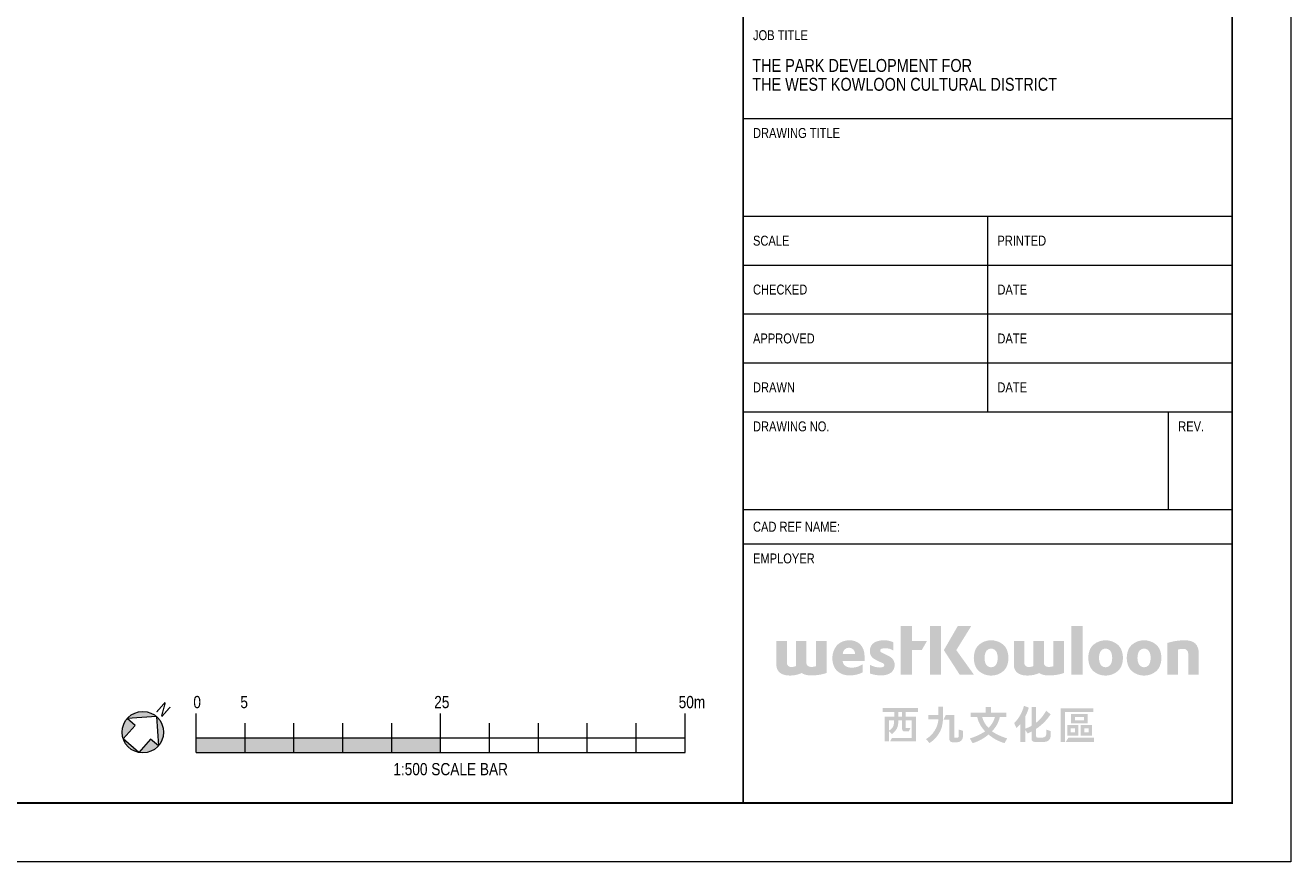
# Model space of a CAD drawing. Extents: x 0 to 1239, y 0 to 840.
# Tile 1 of 24: x 929 to 1188, y 0 to 171. Entities that reach past the tile are written whole.
import ezdxf
from ezdxf.enums import TextEntityAlignment as Align

# ---------------------------------------------------------------- set-up
doc = ezdxf.new("R2010")
doc.units = 0
doc.header["$LTSCALE"] = 100
doc.layers.get('0').update_dxf_attribs({"lineweight": 0})
doc.layers.get('DefPoints').update_dxf_attribs({"lineweight": 0})
for name, color, linetype, lineweight in [('DW-TITLE', 7, 'Continuous', 0), ('North Arrow', 7, 'Continuous', 0), ('Scale Bar', 7, 'Continuous', 0)]:
    doc.layers.add(name, color=color, linetype=linetype, lineweight=lineweight)
doc.styles.add('English', font='arial.ttf', dxfattribs={"width": 0.8})
doc.styles.add('Style-Arial', font='arial.ttf', dxfattribs={"width": 0.8})

# ---------------------------------------------------------------- blocks, each defined once
blk = doc.blocks.new('Logo')
at = {"layer": 'DW-TITLE'}
h = blk.add_hatch(color=256, dxfattribs=at)
h.dxf.hatch_style = 1
h.paths.add_polyline_path([(17.86549175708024, -42.4446197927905), (19.69745584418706, -42.4446197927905), (19.69745584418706, -43.08322533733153), (17.86549175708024, -43.08322533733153)], flags=16)
h.paths.add_polyline_path([(17.07119018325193, -41.80601436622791), (20.49513752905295, -41.80601436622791), (20.49513752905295, -43.71845189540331), (17.07119018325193, -43.71845189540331)], flags=17)
h.paths.add_polyline_path([(19.06073673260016, -44.03916898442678), (21.37369109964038, -44.03916898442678), (21.37369109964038, -46.26133125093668), (19.06073673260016, -46.26133125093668)], flags=17)
h.paths.add_polyline_path([(19.77799575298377, -44.75642800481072), (20.65643207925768, -44.75642800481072), (20.65643207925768, -45.54407223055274), (19.77799575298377, -45.54407223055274)], flags=16)
h.paths.add_polyline_path([(16.27300414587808, -44.03916898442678), (18.58595851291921, -44.03916898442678), (18.58595851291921, -46.26133125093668), (16.27300414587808, -46.26133125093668)], flags=17)
h.paths.add_polyline_path([(16.99026316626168, -44.75642800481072), (17.86869949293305, -44.75642800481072), (17.86869949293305, -45.54407223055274), (16.99026316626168, -45.54407223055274)], flags=16)
h.paths.add_polyline_path([(16.51523618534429, -46.66104893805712), (21.76780138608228, -46.66104893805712), (21.76780138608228, -47.53082040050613), (15.97144538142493, -47.53082040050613)])
h.paths.add_polyline_path([(15.80047677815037, -41.40869608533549), (21.61181015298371, -41.40869608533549), (21.61181015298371, -40.6119910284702), (14.92434005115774, -40.6119910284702), (14.92434005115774, -47.53562705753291), (15.80047677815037, -47.53562705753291)])
edge = h.paths.add_edge_path()
edge.add_arc((4.14033496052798, -36.11882863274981), 10.46118023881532, 303.5964550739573, 326.8097873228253)
edge.add_line((12.89485562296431, -41.84549083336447), (11.9636273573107, -41.13694130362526))
edge.add_arc((5.16037612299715, -37.52934650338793), 7.700582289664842, 308.2610344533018, 332.0641057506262, ccw=False)
edge.add_line((9.928924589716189, -43.57582590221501), (9.928924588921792, -40.34385661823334))
edge.add_line((9.92892458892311, -40.34385661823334), (8.979224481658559, -40.34385661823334))
edge.add_line((8.979224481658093, -40.34385661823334), (8.979224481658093, -44.2163013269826))
edge.add_arc((5.160376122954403, -37.52934650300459), 7.700582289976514, 289.26614447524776, 299.7302253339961, ccw=False)
edge.add_line((7.701234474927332, -44.79866603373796), (7.70123447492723, -42.32917508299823))
edge.add_arc((-0.1421208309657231, -38.19329234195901), 8.867003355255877, 332.196852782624, 344.9495522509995)
edge.add_line((8.420722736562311, -40.49578198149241), (7.432097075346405, -40.1300705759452))
edge.add_arc((-0.1421208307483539, -38.1932923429), 7.817920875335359, 315.5236258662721, 345.6564360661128, ccw=False)
edge.add_line((5.436273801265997, -43.67064573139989), (5.896743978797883, -44.68604678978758))
edge.add_arc((-0.1421208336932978, -38.19329234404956), 8.867003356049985, 312.9256792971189, 320.2187342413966)
edge.add_line((6.672107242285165, -43.86691942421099), (6.672107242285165, -47.50965445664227))
edge.add_line((6.672107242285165, -47.50965445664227), (7.701234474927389, -47.50965445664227))
edge.add_line((7.701234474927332, -47.50965445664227), (7.701234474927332, -45.07178597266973))
edge.add_line((7.701234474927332, -45.07178597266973), (8.174383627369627, -45.77091355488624))
edge.add_arc((4.140334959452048, -36.11882863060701), 10.46118024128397, 292.6822855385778, 297.5522132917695)
edge.add_line((8.979224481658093, -45.39360303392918), (8.979224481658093, -46.89759753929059))
edge.add_arc((9.57605225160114, -46.89759753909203), 0.5968277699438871, 180.0000000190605, 270.000000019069)
edge.add_line((9.57605225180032, -47.49442530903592), (11.68933095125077, -47.49442530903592))
edge.add_arc((11.68933095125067, -46.30076976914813), 1.193655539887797, 270, 360.0000000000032)
edge.add_line((12.88298649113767, -46.30076976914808), (12.88298649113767, -45.27308525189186))
edge.add_line((12.88298649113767, -45.27308525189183), (12.00493674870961, -44.97921762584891))
edge.add_line((12.00493674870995, -44.97921762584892), (12.00493674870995, -45.89644623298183))
edge.add_arc((11.28874342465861, -45.89644623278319), 0.7161933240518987, 269.99999998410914, 359.9999999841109, ccw=False)
edge.add_line((11.28874342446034, -46.61263955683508), (10.16765569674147, -46.61263955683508))
edge.add_arc((10.16765569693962, -46.37390844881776), 0.2387311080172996, 180.0000000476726, 269.9999999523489, ccw=False)
edge.add_line((9.92892458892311, -46.37390844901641), (9.928924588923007, -44.83252601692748))
edge = h.paths.add_edge_path()
edge.add_line((3.838419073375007, -41.53560835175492), (0.6650732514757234, -41.53560835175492))
edge.add_line((0.6650732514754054, -41.53560835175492), (0.6650732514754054, -40.3386149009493))
edge.add_line((0.6650732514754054, -40.3386149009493), (-0.3690145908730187, -40.3386149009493))
edge.add_line((-0.3690145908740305, -40.3386149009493), (-0.3690145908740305, -41.53560835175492))
edge.add_line((-0.3690145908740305, -41.53560835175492), (-3.476731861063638, -41.53560835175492))
edge.add_line((-3.476731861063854, -41.53560835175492), (-3.476731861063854, -42.41311917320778))
edge.add_line((-3.476731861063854, -42.4131191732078), (-2.129496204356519, -42.4131191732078))
edge.add_arc((3.574324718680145, -41.15149195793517), 5.841684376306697, 192.4724276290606, 225.7932225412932)
edge.add_arc((-6.779780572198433, -35.84214822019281), 11.38598196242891, 286.0337096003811, 303.4797677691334, ccw=False)
edge.add_line((-3.634939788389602, -46.78520819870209), (-3.079927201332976, -47.7597453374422))
edge.add_arc((-5.533966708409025, -39.31075648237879), 8.79816586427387, 286.1961310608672, 310.5479758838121)
edge.add_arc((5.905136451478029, -39.3107564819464), 8.798165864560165, 229.4520241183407, 253.8038689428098)
edge.add_line((3.45109694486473, -47.75974533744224), (4.006109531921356, -46.78520819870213))
edge.add_arc((7.15095031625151, -35.84214821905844), 11.38598196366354, 236.520232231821, 253.96629039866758, ccw=False)
edge.add_arc((-3.20315497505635, -41.15149195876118), 5.841684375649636, 314.2067774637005, 347.5275723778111)
edge.add_line((2.500665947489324, -42.4131191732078), (3.838419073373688, -42.4131191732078))
edge.add_line((3.838419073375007, -42.4131191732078), (3.838419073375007, -41.53560835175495))
edge = h.paths.add_edge_path(flags=16)
edge.add_arc((-3.203154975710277, -41.15149195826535), 4.860151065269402, 314.20677746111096, 344.9545012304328, ccw=False)
edge.add_arc((3.574324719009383, -41.15149195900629), 4.860151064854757, 195.045498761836, 225.7932225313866, ccw=False)
edge.add_line((-1.119220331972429, -42.4131191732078), (1.490390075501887, -42.4131191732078))
edge = h.paths.add_edge_path()
edge.add_line((-6.801252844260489, -42.96011163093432), (-6.798575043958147, -42.00984375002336))
edge.add_line((-6.798575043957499, -42.00984375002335), (-8.543343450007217, -42.00984375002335))
edge.add_line((-8.543343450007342, -42.00984375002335), (-8.62438772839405, -42.17102690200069))
edge.add_line((-8.62438772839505, -42.1710269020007), (-8.702893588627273, -42.32913967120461))
edge.add_line((-8.702893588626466, -42.32913967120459), (-8.78221768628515, -42.48890039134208))
edge.add_line((-8.782217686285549, -42.48890039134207), (-8.860143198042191, -42.64904406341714))
edge.add_line((-8.860143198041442, -42.64904406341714), (-9.020207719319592, -42.96011163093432))
edge.add_line((-9.020207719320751, -42.96011163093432), (-7.82139599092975, -42.96011163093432))
edge.add_line((-7.821395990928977, -42.96011163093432), (-7.821395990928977, -46.98201303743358))
edge.add_arc((-7.2245682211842, -46.98201303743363), 0.5968277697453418, 179.9999999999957, 269.9999999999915)
edge.add_line((-7.2245682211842, -47.57884080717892), (-6.80125284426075, -47.57884080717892))
edge.add_line((-6.801252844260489, -47.57884080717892), (-6.235752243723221, -47.57884080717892))
edge.add_arc((-6.235752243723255, -46.38518526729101), 1.193655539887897, 270, 359.9999999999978)
edge.add_line((-5.042096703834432, -46.38518526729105), (-5.042096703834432, -45.23797219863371))
edge.add_line((-5.042096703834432, -45.23797219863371), (-5.926295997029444, -44.96268219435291))
edge.add_line((-5.926295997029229, -44.96268219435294), (-5.926295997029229, -46.3917260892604))
edge.add_arc((-6.165027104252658, -46.39172608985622), 0.2387311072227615, -90.00000014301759, 1.430016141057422e-07, ccw=False)
edge.add_line((-6.165027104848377, -46.63045719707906), (-6.801252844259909, -46.63045719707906))
edge.add_line((-6.801252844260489, -46.63045719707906), (-6.801252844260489, -42.96011163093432))
edge = h.paths.add_edge_path()
edge.add_line((-9.100257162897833, -42.28004990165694), (-9.100257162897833, -40.32971115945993))
edge.add_line((-9.100257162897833, -40.32971115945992), (-10.05990647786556, -40.32971115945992))
edge.add_line((-10.0599064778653, -40.32971115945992), (-10.0599064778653, -42.00984375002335))
edge.add_line((-10.0599064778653, -42.00984375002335), (-12.12659632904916, -42.00984375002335))
edge.add_line((-12.12659632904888, -42.00984375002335), (-12.12659632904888, -42.88732713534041))
edge.add_line((-12.12659632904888, -42.88732713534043), (-10.05990647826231, -42.88732713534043))
edge.add_arc((-15.28088529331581, -42.42516003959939), 5.241394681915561, 300.74261217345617, 354.94129701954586, ccw=False)
edge.add_line((-12.60157727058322, -46.92999374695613), (-11.88914403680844, -47.74735589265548))
edge.add_arc((-15.16962799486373, -42.60620880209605), 6.098603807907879, 302.5412980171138, 340.8123571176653)
edge.add_arc((-18.58078754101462, -42.20660297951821), 9.480814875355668, 345.3115024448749, 359.5561309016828)
edge = h.paths.add_edge_path()
edge.add_line((-14.63736792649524, -46.70662566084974), (-14.63736792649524, -42.33013702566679))
edge.add_line((-14.63736792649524, -42.33013702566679), (-15.51137000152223, -42.33013702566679))
edge.add_line((-15.51137000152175, -42.33013702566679), (-16.78106986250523, -42.33013702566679))
edge.add_line((-16.78106986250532, -42.33013702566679), (-16.78106986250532, -41.37607570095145))
edge.add_line((-16.78106986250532, -41.37607570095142), (-14.23813755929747, -41.37607570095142))
edge.add_line((-14.23813755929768, -41.37607570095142), (-14.23813755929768, -40.5872249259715))
edge.add_line((-14.23813755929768, -40.58722492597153), (-21.47909955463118, -40.58722492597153))
edge.add_line((-21.47909955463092, -40.58722492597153), (-21.47909955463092, -41.37607570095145))
edge.add_line((-21.47909955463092, -41.37607570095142), (-19.09051289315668, -41.37607570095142))
edge.add_line((-19.09051289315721, -41.37607570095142), (-19.09051289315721, -42.33013702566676))
edge.add_line((-19.09051289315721, -42.33013702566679), (-21.07815847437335, -42.33013702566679))
edge.add_line((-21.07815847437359, -42.33013702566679), (-21.07815847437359, -43.12614049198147))
edge.add_line((-21.07815847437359, -43.1261404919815), (-21.07815847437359, -47.42283378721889))
edge.add_line((-21.07815847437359, -47.42283378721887), (-20.20577270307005, -47.42283378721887))
edge.add_line((-20.20577270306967, -47.42283378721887), (-20.20577270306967, -43.12614049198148))
edge.add_line((-20.20577270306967, -43.1261404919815), (-19.17123520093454, -43.1261404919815))
edge.add_line((-19.17123520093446, -43.1261404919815), (-19.17123520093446, -43.76270440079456))
edge.add_arc((-20.81032793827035, -43.66252204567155), 1.642151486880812, 297.74162804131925, 356.5023977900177, ccw=False)
edge.add_line((-20.04593072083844, -45.11591751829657), (-20.20577270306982, -45.11591751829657))
edge.add_line((-20.20577270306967, -45.11591751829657), (-20.20577270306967, -45.26822420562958))
edge.add_line((-20.20577270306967, -45.26822420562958), (-19.56793430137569, -45.91304610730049))
edge.add_line((-19.56793430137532, -45.91304610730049), (-19.33138418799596, -45.67162276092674))
edge.add_line((-19.33138418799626, -45.67162276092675), (-19.25256163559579, -45.59117636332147))
edge.add_arc((-20.80897933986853, -43.61152790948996), 2.518222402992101, 308.1747528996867, 356.546179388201)
edge.add_line((-18.29533083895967, -43.76323580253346), (-18.29533083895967, -43.12614049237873))
edge.add_line((-18.29533083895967, -43.12614049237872), (-17.50191752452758, -43.12614049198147))
edge.add_line((-17.50191752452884, -43.1261404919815), (-17.50191752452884, -44.5538764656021))
edge.add_line((-17.50191752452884, -44.55387646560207), (-17.50191752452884, -44.87349082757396))
edge.add_arc((-17.02445530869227, -44.87349082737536), 0.4774622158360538, 180.0000000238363, 270.0000000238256)
edge.add_line((-17.024455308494, -45.35095304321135), (-16.14255493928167, -45.35095304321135))
edge.add_line((-16.14255493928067, -45.35095304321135), (-15.83081881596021, -44.79554668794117))
edge.add_line((-15.83081881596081, -44.79554668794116), (-15.83081881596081, -44.6321918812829))
edge.add_line((-15.83081881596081, -44.63219188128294), (-16.78106986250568, -44.63219188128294))
edge.add_line((-16.78106986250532, -44.63219188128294), (-16.78106986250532, -43.12614049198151))
edge.add_line((-16.78106986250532, -43.1261404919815), (-15.51137000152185, -43.1261404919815))
edge.add_line((-15.51137000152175, -43.1261404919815), (-15.51137000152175, -46.70662566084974))
edge.add_line((-15.51137000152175, -46.70662566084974), (-19.5706740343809, -46.70662566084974))
edge.add_line((-19.57067403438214, -46.70662566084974), (-19.97386036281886, -47.42283378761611))
edge.add_line((-19.97386036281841, -47.42283378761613), (-19.57067403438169, -47.42283378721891))
edge.add_line((-19.57067403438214, -47.42283378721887), (-14.63736792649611, -47.42283378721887))
edge.add_line((-14.63736792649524, -47.42283378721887), (-14.63736792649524, -46.70662566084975))
h.paths.add_polyline_path([(-18.2955033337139, -42.33013702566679), (-18.2955033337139, -41.37607570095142), (-17.50191752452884, -41.37607570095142), (-17.50191752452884, -42.33013702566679)], flags=16)
edge = h.paths.add_edge_path()
edge.add_arc((40.07048029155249, -29.42343536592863), 0.9605320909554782, 357.7803886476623, 427.3290488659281)
edge.add_arc((39.87114827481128, -31.54604926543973), 3.062360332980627, 79.28134399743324, 107.796379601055)
edge.add_line((38.93518334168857, -28.63022683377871), (38.93518334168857, -33.74833435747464))
edge.add_line((38.93518334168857, -33.74833435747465), (36.78797836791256, -33.74833435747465))
edge.add_line((36.78797836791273, -33.74833435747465), (36.78797836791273, -27.26704684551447))
edge.add_arc((40.42263052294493, -39.03950461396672), 12.32077344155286, 92.5123486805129, 107.15765412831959, ccw=False)
edge.add_line((39.88255303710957, -26.73057393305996), (40.4274566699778, -26.73057393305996))
edge.add_arc((40.42959063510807, -30.7946583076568), 4.06408493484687, 74.66422556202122, 90.03008480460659, ccw=False)
edge.add_arc((41.10473795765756, -28.82769559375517), 1.99290435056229, 15.128589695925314, 78.43012562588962, ccw=False)
edge.add_arc((39.99162856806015, -29.31009082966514), 3.19813557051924, 5.020018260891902, 18.26840351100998, ccw=False)
edge.add_line((43.17749668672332, -29.03024183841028), (43.17749668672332, -33.74833435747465))
edge.add_line((43.17749668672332, -33.74833435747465), (41.0302917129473, -33.74833435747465))
edge.add_line((41.03029171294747, -33.74833435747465), (41.03029171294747, -29.38623411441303))
edge.add_line((41.03029171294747, -29.38623411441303), (41.03029171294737, -29.46063661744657))
edge = h.paths.add_edge_path(flags=16)
edge.add_arc((30.2134073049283, -30.33488889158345), 3.143068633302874, 337.5796579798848, 382.4203420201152)
edge.add_arc((32.00509789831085, -29.65936219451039), 1.230575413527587, 25.16304612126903, 154.8369538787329)
edge.add_arc((33.79678849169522, -30.33488889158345), 3.143068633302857, 157.5796579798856, 202.4203420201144)
edge.add_arc((32.00509789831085, -31.01041558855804), 1.230575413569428, 205.1630461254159, 334.8369538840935)
edge = h.paths.add_edge_path()
edge.add_arc((32.19264250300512, -30.59920571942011), 3.35571261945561, 313.4690784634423, 332.2659660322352)
edge.add_arc((31.07118797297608, -30.33488889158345), 4.480597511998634, 335.9505150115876, 384.0494849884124)
edge.add_arc((32.19264250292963, -30.07057206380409), 3.35571261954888, 27.73403396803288, 46.53092153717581)
edge.add_arc((32.00802149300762, -30.57350480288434), 3.853562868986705, 49.68475189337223, 130.3152481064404)
edge.add_arc((31.82340048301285, -30.07057206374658), 3.35571261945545, 133.4690784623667, 152.2659660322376)
edge.add_arc((32.94485501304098, -30.33488889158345), 4.480597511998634, 155.9505150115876, 204.0494849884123)
edge.add_arc((31.82340048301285, -30.59920571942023), 3.355712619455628, 207.734033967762, 226.5309215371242)
edge.add_arc((32.00802149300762, -30.09627298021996), 3.853562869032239, 229.6847518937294, 310.3152481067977)
edge = h.paths.add_edge_path(flags=16)
edge.add_arc((22.34124484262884, -30.33488889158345), 3.143068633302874, 337.5796579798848, 382.4203420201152)
edge.add_arc((24.13293543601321, -29.65936219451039), 1.230575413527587, 25.16304612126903, 154.8369538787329)
edge.add_arc((25.92462602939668, -30.33488889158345), 3.143068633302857, 157.5796579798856, 202.4203420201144)
edge.add_arc((24.13293543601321, -31.01041558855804), 1.230575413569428, 205.1630461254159, 334.8369538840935)
edge = h.paths.add_edge_path()
edge.add_arc((24.32048004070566, -30.59920571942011), 3.35571261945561, 313.4690784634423, 332.2659660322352)
edge.add_arc((23.19902551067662, -30.33488889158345), 4.480597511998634, 335.9505150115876, 384.0494849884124)
edge.add_arc((24.32048004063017, -30.07057206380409), 3.35571261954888, 27.73403396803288, 46.53092153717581)
edge.add_arc((24.13585903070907, -30.57350480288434), 3.853562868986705, 49.68475189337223, 130.3152481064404)
edge.add_arc((23.95123802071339, -30.07057206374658), 3.35571261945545, 133.4690784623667, 152.2659660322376)
edge.add_arc((25.07269255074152, -30.33488889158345), 4.480597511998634, 155.9505150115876, 204.0494849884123)
edge.add_arc((23.95123802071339, -30.59920571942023), 3.355712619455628, 207.734033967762, 226.5309215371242)
edge.add_arc((24.13585903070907, -30.09627298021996), 3.853562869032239, 229.6847518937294, 310.3152481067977)
h.paths.add_polyline_path([(19.41815214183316, -33.74833435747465), (19.41815214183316, -23.78712099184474), (17.13653372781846, -23.78712099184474), (17.13653372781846, -33.74833435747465)])
edge = h.paths.add_edge_path()
edge.add_arc((7.783604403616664, -30.89568397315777), 3.008283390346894, 244.3069024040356, 265.21241899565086, ccw=False)
edge.add_arc((7.310716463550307, -31.85577803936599), 1.938118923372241, 177.020221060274, 244.5990962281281, ccw=False)
edge.add_line((5.375217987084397, -31.75502780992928), (5.375217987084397, -26.87841208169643))
edge.add_line((5.375217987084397, -26.87841208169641), (7.523850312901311, -26.87841208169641))
edge.add_line((7.523850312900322, -26.87841208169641), (7.523850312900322, -31.50162060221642))
edge.add_arc((8.324639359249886, -31.36661942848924), 0.8120889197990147, 189.5692412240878, 255.2101816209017)
edge.add_arc((8.47765015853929, -29.92798692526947), 2.252817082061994, 260.7965766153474, 293.2282026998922)
edge.add_line((9.366148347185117, -31.99819362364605), (9.366148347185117, -26.87841208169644))
edge.add_line((9.366148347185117, -26.87841208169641), (11.51595418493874, -26.87841208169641))
edge.add_line((11.51595418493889, -26.87841208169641), (11.51595418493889, -31.48309782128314))
edge.add_arc((12.31674323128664, -31.34809664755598), 0.8120889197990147, 189.5692412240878, 255.2101816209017)
edge.add_arc((12.56126479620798, -29.51250496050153), 2.659437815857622, 260.2182525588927, 290.0523988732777)
edge.add_line((13.47313118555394, -32.01072616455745), (13.45579486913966, -26.87841208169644))
edge.add_line((13.45579486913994, -26.87841208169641), (15.61296443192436, -26.87841208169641))
edge.add_line((15.6129644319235, -26.87841208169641), (15.6129644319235, -33.41613569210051))
edge.add_arc((12.64682291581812, -24.68648195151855), 9.219807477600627, 266.0459926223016, 288.766614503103, ccw=False)
edge.add_arc((12.13324254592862, -30.89730651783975), 2.989534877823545, 237.70073385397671, 267.6577559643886, ccw=False)
edge.add_arc((8.19699131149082, -28.30026899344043), 5.632532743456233, 263.2251023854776, 294.5340479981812, ccw=False)
edge = h.paths.add_edge_path(flags=16)
edge.add_arc((-1.077445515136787, -30.33488889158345), 3.143068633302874, 337.5796579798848, 382.4203420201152)
edge.add_arc((0.7142450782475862, -29.65936219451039), 1.230575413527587, 25.16304612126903, 154.8369538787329)
edge.add_arc((2.505935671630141, -30.33488889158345), 3.143068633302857, 157.5796579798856, 202.4203420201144)
edge.add_arc((0.7142450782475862, -31.01041558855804), 1.230575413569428, 205.1630461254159, 334.8369538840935)
edge = h.paths.add_edge_path()
edge.add_arc((0.9017896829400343, -30.59920571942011), 3.35571261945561, 313.4690784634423, 332.2659660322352)
edge.add_arc((-0.2196648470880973, -30.33488889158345), 4.480597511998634, 335.9505150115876, 384.0494849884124)
edge.add_arc((0.9017896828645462, -30.07057206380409), 3.35571261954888, 27.73403396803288, 46.53092153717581)
edge.add_arc((0.7171686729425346, -30.57350480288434), 3.853562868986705, 49.68475189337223, 130.3152481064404)
edge.add_arc((0.5325476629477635, -30.07057206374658), 3.35571261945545, 133.4690784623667, 152.2659660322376)
edge.add_arc((1.654002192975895, -30.33488889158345), 4.480597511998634, 155.9505150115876, 204.0494849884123)
edge.add_arc((0.5325476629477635, -30.59920571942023), 3.355712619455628, 207.734033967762, 226.5309215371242)
edge.add_arc((0.7171686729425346, -30.09627298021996), 3.853562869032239, 229.6847518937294, 310.3152481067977)
h.paths.add_polyline_path([(-3.33736201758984, -23.78712099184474), (-6.410746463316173, -28.74341538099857), (-2.806821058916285, -33.74833435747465), (-5.722284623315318, -33.74833435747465), (-8.954001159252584, -28.74341538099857), (-6.094045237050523, -23.78712099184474)])
h.paths.add_polyline_path([(-9.532740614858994, -33.74833435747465), (-9.532740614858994, -23.78712099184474), (-11.8143590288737, -23.78712099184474), (-11.8143590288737, -33.74833435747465)])
h.paths.add_polyline_path([(-17.77401861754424, -23.78712099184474), (-17.77401861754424, -33.74833435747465), (-15.43958023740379, -33.74833435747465), (-15.43958023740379, -28.73454254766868), (-13.48467098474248, -28.73454254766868), (-12.41492960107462, -26.88333395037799), (-15.43958023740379, -26.88333395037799), (-15.43958023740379, -23.78712099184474)])
edge = h.paths.add_edge_path()
edge.add_arc((-21.49817823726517, -30.85286583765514), 3.033641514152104, 269.711813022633, 304.8549995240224)
edge.add_arc((-21.05048540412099, -31.76800931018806), 2.032782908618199, 309.2458289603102, 392.017829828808)
edge.add_arc((-21.11898695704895, -31.95612911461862), 2.194063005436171, 35.23638276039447, 55.70896490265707)
edge.add_arc((-31.67388596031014, -50.8269884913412), 23.80836323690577, 60.31394266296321, 65.60014813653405)
edge.add_arc((-21.57934538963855, -28.8326437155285), 0.4059896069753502, 103.91141676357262, 230.3140830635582, ccw=False)
edge.add_arc((-20.93213882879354, -31.41354616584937), 3.066802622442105, 58.1199779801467, 104.0556228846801, ccw=False)
edge.add_line((-19.31243069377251, -28.80935264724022), (-19.31243069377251, -27.11967820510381))
edge.add_arc((-21.20176112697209, -31.37079215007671), 4.652046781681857, 66.03811363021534, 109.3322146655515)
edge.add_arc((-22.18004389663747, -28.79485287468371), 1.898800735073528, 107.208319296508, 166.7138594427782)
edge.add_arc((-20.25380774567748, -29.02071751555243), 3.831873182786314, 170.0479984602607, 184.6955942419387)
edge.add_arc((-22.24670421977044, -28.93789867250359), 1.86866621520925, 192.2504363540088, 238.9632126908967)
edge.add_arc((-16.27129972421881, -18.54351027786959), 13.85787168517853, 239.9525760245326, 248.15625793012)
edge.add_arc((-21.57585066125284, -31.81089581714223), 0.4308315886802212, -49.522146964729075, 69.85721631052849, ccw=False)
edge.add_arc((-22.04373273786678, -30.44025899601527), 1.855597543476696, 270.55721427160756, 293.7575023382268, ccw=False)
edge.add_arc((-21.93416515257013, -27.89143917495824), 4.405280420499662, 240.759469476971, 268.8095676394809, ccw=False)
edge.add_line((-24.08604346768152, -31.73538445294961), (-24.08604346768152, -33.50135051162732))
edge.add_arc((-21.87399530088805, -27.50989737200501), 6.386757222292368, 249.7358231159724, 273.2362961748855)
edge.add_arc((-21.51343519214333, -33.88650714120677), 3.819800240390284e-05, 92.43985445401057, 93.2362962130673, ccw=False)
edge = h.paths.add_edge_path()
edge.add_arc((-28.35121754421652, -30.23614188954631), 3.508861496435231, 90.5011081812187, 135.9968771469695)
edge.add_arc((-27.55874929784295, -30.39963461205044), 4.214756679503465, 141.8924985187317, 209.8449929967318)
edge.add_arc((-28.5096072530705, -30.55151087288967), 3.33196750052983, 215.7270904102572, 267.4289508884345)
edge.add_arc((-28.18113565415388, -27.98655130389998), 5.912920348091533, 265.3637596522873, 296.5281981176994)
edge.add_line((-25.54019954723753, -33.27692780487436), (-25.54019954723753, -31.6009950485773))
edge.add_arc((-27.78347735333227, -28.43430282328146), 3.880751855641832, 258.64151058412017, 305.31367296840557, ccw=False)
edge.add_arc((-28.24686221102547, -30.83707276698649), 1.433904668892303, 183.8638551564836, 257.8859060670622, ccw=False)
edge.add_line((-29.6775075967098, -30.93369771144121), (-25.18434482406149, -30.93369771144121))
edge.add_arc((-37.88358904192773, -30.43673706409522), 12.70896430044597, 357.7589826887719, 364.0341303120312)
edge.add_arc((-28.51677863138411, -29.80243311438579), 3.320841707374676, 4.486679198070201, 45.24141796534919)
edge.add_arc((-28.1959642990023, -29.90027361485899), 3.178302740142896, 50.59779242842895, 93.35390062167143)
edge.add_arc((-28.38190531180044, -26.72741152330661), 3.084073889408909e-06, 264.40722449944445, 273.35389936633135, ccw=False)
edge = h.paths.add_edge_path()
edge.add_arc((-41.26450152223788, -31.85577803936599), 1.938118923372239, 177.020221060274, 244.5990962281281)
edge.add_arc((-40.79161358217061, -30.89568397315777), 3.00828339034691, 244.3069024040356, 265.2124189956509)
edge.add_arc((-40.37822667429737, -28.30026899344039), 5.632532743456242, 263.2251023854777, 294.5340479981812)
edge.add_arc((-36.44197543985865, -30.89730651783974), 2.989534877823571, 237.700733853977, 267.6577559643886)
edge.add_arc((-35.92839506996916, -24.68648195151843), 9.219807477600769, 266.0459926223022, 288.7666145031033)
edge.add_line((-32.96225355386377, -33.4161356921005), (-32.96225355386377, -26.87841208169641))
edge.add_line((-32.96225355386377, -26.87841208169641), (-35.11942311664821, -26.87841208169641))
edge.add_line((-35.11942311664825, -26.87841208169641), (-35.10208680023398, -32.01072616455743))
edge.add_arc((-36.01395318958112, -29.51250496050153), 2.659437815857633, 260.2182525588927, 290.0523988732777, ccw=False)
edge.add_arc((-36.25847475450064, -31.34809664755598), 0.8120889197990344, 189.5692412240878, 255.2101816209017, ccw=False)
edge.add_line((-37.0592638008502, -31.48309782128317), (-37.0592638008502, -26.87841208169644))
edge.add_line((-37.0592638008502, -26.87841208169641), (-39.20906963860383, -26.87841208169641))
edge.add_line((-39.20906963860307, -26.87841208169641), (-39.20906963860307, -31.99819362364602))
edge.add_arc((-40.09756782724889, -29.92798692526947), 2.252817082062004, 260.7965766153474, 293.2282026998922, ccw=False)
edge.add_arc((-40.2505786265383, -31.36661942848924), 0.8120889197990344, 189.5692412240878, 255.2101816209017, ccw=False)
edge.add_line((-41.05136767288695, -31.50162060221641), (-41.05136767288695, -26.8784120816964))
edge.add_line((-41.05136767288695, -26.87841208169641), (-43.19999999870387, -26.87841208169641))
edge.add_line((-43.19999999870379, -26.87841208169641), (-43.19999999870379, -31.95652826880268))
edge.add_line((-43.19999999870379, -31.9565282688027), (-43.19999999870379, -31.75502780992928))
edge = h.paths.add_edge_path(flags=16)
edge.add_arc((-28.36822302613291, -29.51554920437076), 1.270792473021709, 0.1649618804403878, 179.8350381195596)
edge.add_line((-29.63901023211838, -29.51189043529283), (-27.09743582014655, -29.51189043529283))
edge = h.paths.add_edge_path(flags=16)
edge.add_line((-17.50191752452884, -42.33168788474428), (-17.50191752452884, -41.37607570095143))
blk.add_lwpolyline([(-49.9999999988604, -7.000000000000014), (49.99999999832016, -7.000000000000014), (49.99999999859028, -60.00000000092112), (-49.99999999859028, -60.00000000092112)], close=True, dxfattribs=at)
blk = doc.blocks.new('North arrow')
at = {"layer": 'DefPoints'}
h = blk.add_hatch(color=256, dxfattribs=at)
h.dxf.hatch_style = 1
h.paths.add_polyline_path([(934.3719409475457, 37.50618963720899, 0.414213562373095), (926.3719409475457, 29.50618963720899)])
h.paths.add_polyline_path([(930.3719409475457, 29.50618963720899), (926.3719409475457, 29.50618963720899, 0.2679491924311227), (930.3719409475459, 22.57798640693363)])
h.paths.add_polyline_path([(942.3719409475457, 29.50618963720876), (938.3719409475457, 29.50618963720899), (938.3719409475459, 22.57798640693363, 0.2679491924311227)])
h.paths.add_polyline_path([(934.3719409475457, 37.50618963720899), (942.3719409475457, 29.50618963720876, 0.414213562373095)])
h.paths.add_polyline_path([(938.3719409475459, 22.57798640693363), (930.3719409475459, 22.57798640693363, 0.267949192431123)])
for p, q in [((930.3719409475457, 29.50618963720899), (926.3719409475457, 29.50618963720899)), ((942.3719409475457, 29.50618963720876), (938.3719409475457, 29.50618963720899))]:
    blk.add_line(p, q, dxfattribs=at)
for points in [[(934.3719409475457, 37.50618963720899), (926.3719409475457, 29.50618963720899)], [(934.3719409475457, 37.50618963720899), (942.3719409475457, 29.50618963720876)], [(930.3719409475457, 29.50618963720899), (930.3719409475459, 22.57798640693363)], [(938.3719409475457, 29.50618963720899), (938.3719409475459, 22.57798640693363)], [(938.3719409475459, 22.57798640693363), (930.3719409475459, 22.57798640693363)]]:
    blk.add_lwpolyline(points, dxfattribs=at)
blk.add_circle((934.3719409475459, 29.50618963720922), 8, dxfattribs=at)
at = {"layer": 'DefPoints', "insert": (932.536682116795, 43.81252074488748), "char_height": 5, "attachment_point": 1, "style": 'Style-Arial'}
blk.add_mtext_dynamic_manual_height_columns('N', width=6.856376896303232, gutter_width=12.5, heights=[0], dxfattribs=at)
blk = doc.blocks.new('Scale Bar')
at = {"layer": 'DefPoints'}
h = blk.add_hatch(color=256, dxfattribs=at)
h.dxf.hatch_style = 1
h.paths.add_polyline_path([(978.8481762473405, 33.90076004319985), (968.8481762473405, 33.90076004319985), (968.8481762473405, 30.90076004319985), (978.8481762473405, 30.90076004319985)])
h.paths.add_polyline_path([(988.8481762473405, 33.90076004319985), (978.8481762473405, 33.90076004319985), (978.8481762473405, 30.90076004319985), (988.8481762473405, 30.90076004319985)])
h.paths.add_polyline_path([(998.8481762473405, 33.90076004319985), (988.8481762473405, 33.90076004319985), (988.8481762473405, 30.90076004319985), (998.8481762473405, 30.90076004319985)])
h.paths.add_polyline_path([(1008.84817624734, 33.90076004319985), (998.8481762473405, 33.90076004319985), (998.8481762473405, 30.90076004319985), (1008.84817624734, 30.90076004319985)])
h.paths.add_polyline_path([(1018.84817624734, 33.90076004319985), (1008.84817624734, 33.90076004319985), (1008.84817624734, 30.90076004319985), (1018.84817624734, 30.90076004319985)])
for p, q in [((968.8481762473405, 30.90076004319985), (968.8481762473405, 38.90076004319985)), ((1018.84817624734, 30.90076004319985), (1018.84817624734, 38.90076004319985)), ((978.8481762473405, 30.90076004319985), (978.8481762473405, 36.90076004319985)), ((988.8481762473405, 30.90076004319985), (988.8481762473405, 36.90076004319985)), ((998.8481762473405, 30.90076004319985), (998.8481762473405, 36.90076004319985)), ((1008.84817624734, 30.90076004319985), (1008.84817624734, 36.90076004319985)), ((1028.848176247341, 30.90076004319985), (1028.848176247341, 36.90076004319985)), ((1038.848176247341, 30.90076004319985), (1038.848176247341, 36.90076004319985)), ((1048.84817624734, 30.90076004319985), (1048.84817624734, 36.90076004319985)), ((1058.84817624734, 30.90076004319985), (1058.84817624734, 36.90076004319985)), ((1068.84817624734, 30.90076004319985), (1068.84817624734, 36.90076004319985))]:
    blk.add_line(p, q, dxfattribs=at)
for points in [[(968.8481762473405, 30.90076004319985), (1018.84817624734, 30.90076004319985), (1068.84817624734, 30.90076004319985), (1068.84817624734, 38.90076004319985)], [(968.8481762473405, 33.90076004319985), (1018.84817624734, 33.90076004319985), (1068.84817624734, 33.90076004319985)]]:
    blk.add_lwpolyline(points, dxfattribs=at)
at = {"layer": 'DefPoints', "char_height": 2.5, "attachment_point": 1, "style": 'English'}
for s, width, insert in [('0', 4.001136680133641, (968.258413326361, 42.47621800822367)), ('5', 4.001136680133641, (977.8757890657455, 42.47621800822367)), ('25', 4.001136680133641, (1017.536381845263, 42.47621800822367)), ('50m', 4.001136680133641, (1067.542881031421, 42.47621800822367)), ('\\pi0.84836;1:500 SCALE BAR', 24.80858928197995, (1008.323745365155, 28.76185853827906))]:
    blk.add_mtext_dynamic_manual_height_columns(s, width=width, gutter_width=12.5, heights=[0], dxfattribs=dict(at, insert=insert))

msp = doc.modelspace()

# ---------------------------------------------------------------- linework, layer by layer
at = {"const_width": 0.3500000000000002}
msp.add_lwpolyline([(12, 12), (12, 828.0000000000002), (1176, 828.0000000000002), (1176, 12)], close=True, dxfattribs=at)
msp.add_lwpolyline([(1076, 828.0000000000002), (1076, 12)], dxfattribs=at)
at = {"layer": 'DefPoints'}
msp.add_lwpolyline([(0, 0), (0, 840.0000000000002), (1188, 840.0000000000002), (1188, 0)], close=True, dxfattribs=at)
at = {"layer": 'DW-TITLE', "color": 7}
for p, q in [((1076.000000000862, 152.0000000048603), (1176.000000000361, 152.0000000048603)), ((1076.000000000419, 132.0000000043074), (1176.000000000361, 132.0000000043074)), ((1126.00000000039, 132.0000000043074), (1126.00000000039, 92.00000000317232)), ((1076.000000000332, 122.0000000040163), (1176.000000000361, 122.0000000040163)), ((1076.00000000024, 112.0000000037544), (1176.000000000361, 112.0000000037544)), ((1076.000000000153, 102.0000000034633), (1176.000000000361, 102.0000000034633)), ((1076.00000000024, 92.00000000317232), (1176.000000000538, 92.00000000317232)), ((1162.989522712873, 72.00000000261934), (1162.989522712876, 92.00000000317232)), ((1076.000000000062, 72.00000000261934), (1176.000000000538, 72.00000000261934)), ((1076, 65.00000000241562), (1176.000000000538, 65.00000000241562))]:
    msp.add_line(p, q, dxfattribs=at)

# ---------------------------------------------------------------- block references
at = {"color": 7}
msp.add_blockref('Logo', (1126, 72.00000000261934), dxfattribs=at)
at = {"layer": 'North Arrow', "xscale": 0.5303030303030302, "yscale": 0.5303030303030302, "zscale": 0.5303030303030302, "rotation": 318.6495137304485}
msp.add_blockref('North arrow', (570.8705896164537, 342.0939616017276), dxfattribs=at)
at = {"layer": 'Scale Bar'}
msp.add_blockref('Scale Bar', (-4.751546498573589, -8.58394362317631), dxfattribs=at)

# ---------------------------------------------------------------- texts
at = {"layer": 'DW-TITLE', "color": 7, "style": 'Style-Arial', "width": 0.8}
for s, height, p in [('JOB TITLE', 2.032675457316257, (1078.000000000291, 168.000000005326)), ('THE PARK DEVELOPMENT FOR ', 2.642478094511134, (1077.85438567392, 161.5056257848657)), ('THE WEST KOWLOON CULTURAL DISTRICT', 2.642478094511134, (1077.85438567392, 157.6482628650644)), ('DRAWING TITLE', 2.032675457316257, (1077.999999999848, 148.0000000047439)), ('DRAWING NO.', 2.032675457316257, (1078.000000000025, 88.0000000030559)), ('REV.', 2.032675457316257, (1164.989522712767, 88.0000000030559)), ('EMPLOYER', 2.032675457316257, (1078.000000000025, 61.0000000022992))]:
    msp.add_text(s, height=height, dxfattribs=at).set_placement(p)
for s, p in [('SCALE', (1077.999999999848, 127.0000000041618)), ('PRINTED', (1127.999999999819, 127.0000000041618)), ('CHECKED', (1077.999999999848, 117.0000000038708)), ('DATE', (1127.999999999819, 117.0000000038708)), ('APPROVED', (1077.999999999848, 107.0000000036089)), ('DATE', (1127.999999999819, 107.0000000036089)), ('DRAWN', (1077.999999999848, 97.00000000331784)), ('DATE', (1127.999999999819, 97.00000000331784)), ('CAD REF NAME:', (1078.000000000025, 68.50000000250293))]:
    msp.add_text(s, height=2.032675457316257, dxfattribs=at).set_placement(p, align=Align.MIDDLE_LEFT)

doc.saveas('drawing.dxf')
